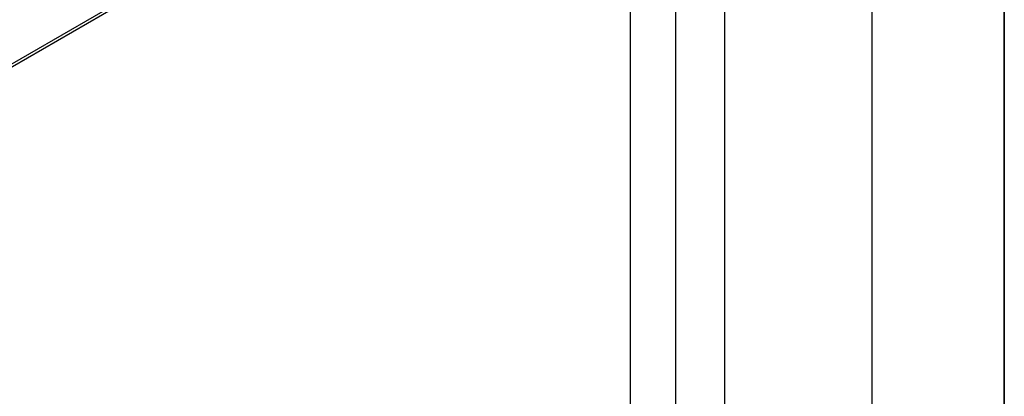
# Model space of a CAD drawing. Header units: millimetres. Extents: x 0 to 423, y 0 to 297.
# Tile 20 of 39: x 383 to 420, y 106 to 120. Entities that reach past the tile are written whole.
import ezdxf

# ---------------------------------------------------------------- set-up
doc = ezdxf.new("R2010")
doc.units = ezdxf.units.MM
doc.layers.add('实线', color=2, linetype='Continuous', lineweight=25)

# ---------------------------------------------------------------- blocks, each defined once
blk = doc.blocks.new('GB_A3_A')
at = {"color": 3, "lineweight": 35, "true_color": 0x00ff00}
blk.add_line((420, 297), (420, 0), dxfattribs=at)
at = {"lineweight": 25}
blk.add_line((415, 5), (415, 292), dxfattribs=at)

msp = doc.modelspace()

# ---------------------------------------------------------------- linework, layer by layer
at = {"layer": '实线', "color": 2, "linetype": 'Continuous', "lineweight": 25, "true_color": 0xffff00}
for p, q in [((409.4323, 92.7193), (409.4323, 135.8008)), ((407.5787, 90.1423), (407.5787, 133.2965)), ((369.1589, 110.4233), (405.8613, 131.6111)), ((405.8611, 131.4885), (369.159, 110.3009)), ((405.8611, 88.5385), (405.8611, 131.4885)), ((405.8629, 88.6599), (405.8623, 131.4895))]:
    msp.add_line(p, q, dxfattribs=at)

# ---------------------------------------------------------------- block references
at = {"color": 7, "linetype": 'Continuous'}
msp.add_blockref('GB_A3_A', (0, 0), dxfattribs=at)

doc.saveas('drawing.dxf')
